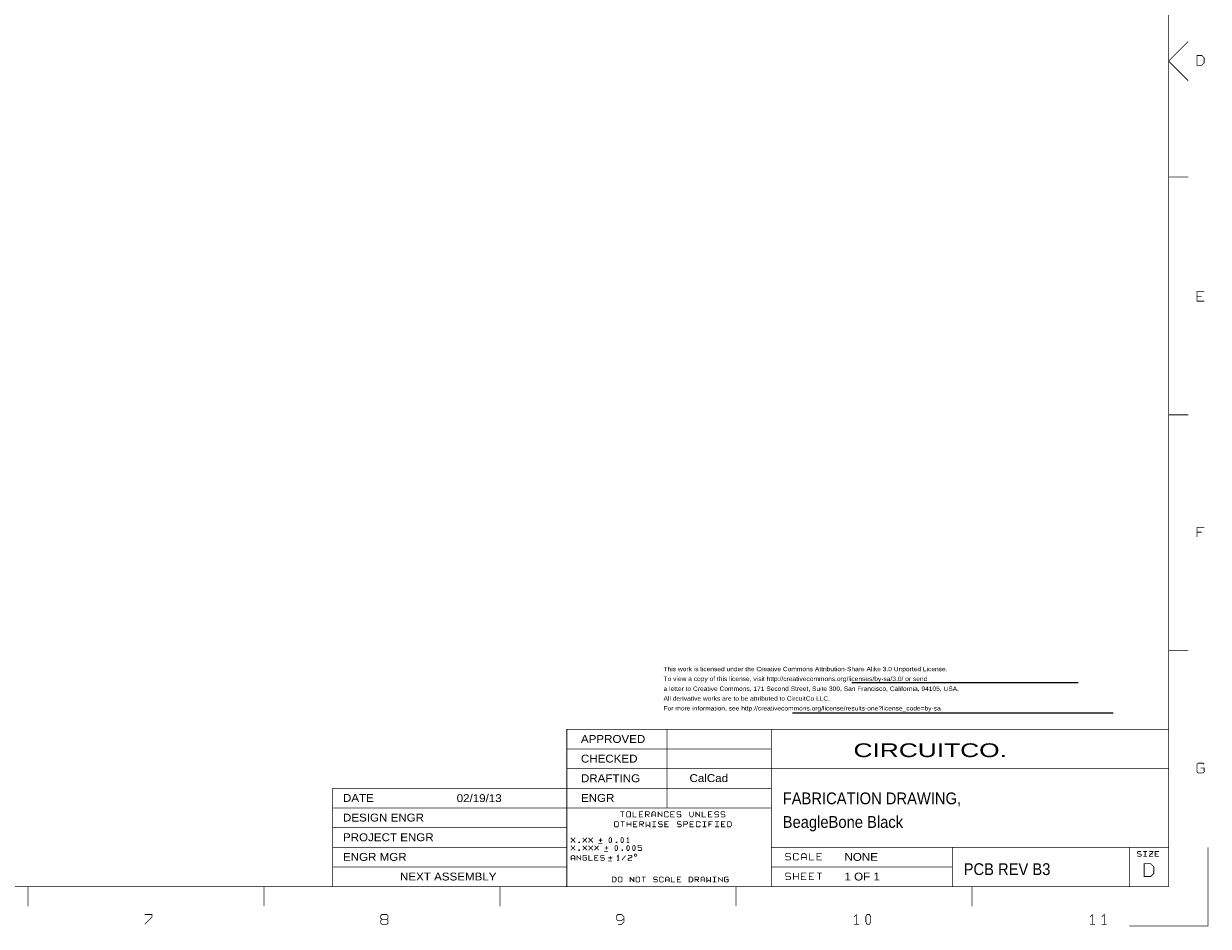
# Model space of a CAD drawing. Extents: x -14005 to 19505, y -9605 to 12407.
# Tile 6 of 7: x 4446 to 19505, y -9605 to 1875. Entities that reach past the tile are written whole.
import ezdxf

# ---------------------------------------------------------------- set-up
doc = ezdxf.new("R2010")
doc.units = 0
doc.header["$MEASUREMENT"] = 0
doc.layers.add('1', color=7, linetype='CONTINUOUS')

msp = doc.modelspace()

# ---------------------------------------------------------------- linework, layer by layer
at = {"layer": '1', "const_width": 10}
for points in [[(19000, -9100), (19000, 11900)], [(19250, 1650), (19000, 1400), (19250, 1150)], [(19250, -75), (19000, -75)], [(19453, -1654), (19360, -1654), (19360, -1530), (19453, -1530)], [(19360, -1592), (19422, -1592)], [(19250, -3100), (19000, -3100)], [(19453, -4530), (19360, -4530), (19360, -4654)], [(19360, -4592), (19422, -4592)], [(19250, -6100), (19000, -6100)], [(12625, -7100), (13950, -7100), (13950, -7600), (12625, -7600), (12625, -7100), (11350, -7100), (11350, -9100)], [(19000, -7100), (13950, -7100)], [(11350, -7350), (12850, -7350), (13950, -7350)], [(19453, -7546), (19438, -7530), (19376, -7530), (19360, -7546), (19360, -7639), (19376, -7654), (19438, -7654), (19453, -7639), (19453, -7592), (19407, -7592)], [(11350, -7600), (12625, -7600)], [(12625, -7850), (12625, -7600)], [(13950, -9100), (13950, -7600), (19000, -7600)], [(19000, -7650), (19000, -7600)], [(13950, -7850), (11350, -7850), (8375, -7850), (8375, -9100)], [(12625, -7850), (12625, -8100)], [(13950, -8100), (11350, -8100), (8375, -8100)], [(12031, -8148), (12055, -8148), (12055, -8214)], [(12080, -8148), (12031, -8148)], [(12036, -8273), (12060, -8273), (12060, -8339)], [(12085, -8273), (12036, -8273)], [(12116, -8273), (12116, -8339)], [(12165, -8339), (12165, -8273)], [(12240, -8214), (12191, -8214), (12191, -8148)], [(12245, -8339), (12196, -8339), (12196, -8273), (12245, -8273)], [(12320, -8214), (12271, -8214), (12271, -8148), (12320, -8148)], [(12271, -8181), (12304, -8181)], [(12276, -8306), (12317, -8306), (12325, -8298), (12325, -8281), (12317, -8273), (12276, -8273), (12276, -8339)], [(12351, -8181), (12392, -8181), (12400, -8173), (12400, -8156), (12392, -8148), (12351, -8148), (12351, -8214)], [(12405, -8273), (12405, -8339), (12380, -8314), (12356, -8339), (12356, -8273)], [(12367, -8181), (12400, -8214)], [(12431, -8214), (12431, -8164), (12447, -8148), (12464, -8148), (12480, -8164), (12480, -8214)], [(12480, -8189), (12431, -8189)], [(12436, -8273), (12485, -8273)], [(12460, -8273), (12460, -8339)], [(12511, -8148), (12511, -8214)], [(12511, -8156), (12560, -8206)], [(12516, -8331), (12524, -8339), (12557, -8339), (12565, -8331), (12565, -8314), (12557, -8306), (12524, -8306), (12516, -8298), (12516, -8281), (12524, -8273), (12557, -8273), (12565, -8281)], [(12560, -8214), (12560, -8148)], [(12640, -8197), (12640, -8206), (12632, -8214), (12599, -8214), (12591, -8206), (12591, -8156), (12599, -8148), (12632, -8148), (12640, -8156), (12640, -8164)], [(12645, -8339), (12596, -8339), (12596, -8273), (12645, -8273)], [(12720, -8214), (12671, -8214), (12671, -8148), (12720, -8148)], [(12671, -8181), (12704, -8181)], [(12751, -8206), (12759, -8214), (12792, -8214), (12800, -8206), (12800, -8189), (12792, -8181), (12759, -8181), (12751, -8173), (12751, -8156), (12759, -8148), (12792, -8148), (12800, -8156)], [(12805, -8281), (12797, -8273), (12764, -8273), (12756, -8281), (12756, -8298), (12764, -8306), (12797, -8306), (12805, -8314), (12805, -8331), (12797, -8339), (12764, -8339), (12756, -8331)], [(12836, -8306), (12877, -8306), (12885, -8298), (12885, -8281), (12877, -8273), (12836, -8273), (12836, -8339)], [(12911, -8148), (12911, -8197), (12927, -8214), (12944, -8214), (12960, -8197), (12960, -8148)], [(12965, -8273), (12916, -8273), (12916, -8339), (12965, -8339)], [(12991, -8148), (12991, -8214)], [(13040, -8206), (12991, -8156)], [(13045, -8322), (13045, -8331), (13037, -8339), (13004, -8339), (12996, -8331), (12996, -8281), (13004, -8273), (13037, -8273), (13045, -8281), (13045, -8289)], [(13040, -8214), (13040, -8148)], [(13071, -8148), (13071, -8214), (13120, -8214)], [(13076, -8273), (13125, -8273)], [(13100, -8339), (13100, -8273)], [(13200, -8214), (13151, -8214), (13151, -8148), (13200, -8148)], [(13151, -8181), (13184, -8181)], [(13205, -8273), (13156, -8273), (13156, -8339)], [(13231, -8206), (13239, -8214), (13272, -8214), (13280, -8206), (13280, -8189), (13272, -8181), (13239, -8181), (13231, -8173), (13231, -8156), (13239, -8148), (13272, -8148), (13280, -8156)], [(13236, -8273), (13285, -8273)], [(13260, -8339), (13260, -8273)], [(13311, -8206), (13319, -8214), (13352, -8214), (13360, -8206), (13360, -8189), (13352, -8181), (13319, -8181), (13311, -8173), (13311, -8156), (13319, -8148), (13352, -8148), (13360, -8156)], [(13365, -8273), (13316, -8273), (13316, -8339), (13365, -8339)], [(8375, -8350), (11350, -8350)], [(12116, -8306), (12165, -8306)], [(12196, -8306), (12229, -8306)], [(12325, -8339), (12292, -8306)], [(12436, -8339), (12485, -8339)], [(12596, -8306), (12629, -8306)], [(12949, -8306), (12916, -8306)], [(13125, -8339), (13076, -8339)], [(13156, -8306), (13189, -8306)], [(13285, -8339), (13236, -8339)], [(13349, -8306), (13316, -8306)], [(11452, -8540), (11452, -8532), (11405, -8485), (11405, -8478)], [(11452, -8478), (11452, -8485), (11405, -8532), (11405, -8540)], [(11405, -8578), (11405, -8585), (11452, -8632), (11452, -8640)], [(11405, -8640), (11405, -8632), (11452, -8585)], [(11452, -8585), (11452, -8578)], [(11602, -8540), (11602, -8532), (11555, -8485), (11555, -8478)], [(11602, -8478), (11602, -8485), (11555, -8532), (11555, -8540)], [(11555, -8640), (11555, -8632), (11602, -8585), (11602, -8578)], [(11555, -8578), (11555, -8585), (11602, -8632), (11602, -8640)], [(11630, -8540), (11630, -8532), (11677, -8485), (11677, -8478)], [(11677, -8540), (11677, -8532), (11630, -8485), (11630, -8478)], [(11630, -8578), (11630, -8585), (11677, -8632), (11677, -8640)], [(11630, -8640), (11630, -8632), (11677, -8585), (11677, -8578)], [(11705, -8640), (11705, -8632), (11752, -8585), (11752, -8578)], [(11705, -8578), (11705, -8585), (11752, -8632), (11752, -8640)], [(11800, -8550), (11750, -8550)], [(11755, -8509), (11802, -8509)], [(11778, -8532), (11778, -8485)], [(11853, -8632), (11853, -8585)], [(12128, -8540), (12128, -8478), (12113, -8493)], [(12113, -8540), (12144, -8540)], [(12255, -8632), (12263, -8640), (12294, -8640), (12302, -8632), (12302, -8609), (12294, -8601), (12255, -8601), (12255, -8578), (12302, -8578)], [(8375, -8600), (11350, -8600)], [(11452, -8765), (11452, -8718), (11436, -8703), (11421, -8703), (11405, -8718), (11405, -8765)], [(11480, -8703), (11480, -8765)], [(11527, -8757), (11480, -8710)], [(11527, -8765), (11527, -8703)], [(11602, -8710), (11594, -8703), (11563, -8703), (11555, -8710), (11555, -8757), (11563, -8765), (11594, -8765), (11602, -8757), (11602, -8734), (11578, -8734)], [(11677, -8765), (11630, -8765), (11630, -8703)], [(11752, -8765), (11705, -8765), (11705, -8703), (11752, -8703)], [(11736, -8734), (11705, -8734)], [(11827, -8710), (11819, -8703), (11788, -8703), (11780, -8710), (11780, -8726), (11788, -8734), (11819, -8734), (11827, -8741), (11827, -8757), (11819, -8765), (11788, -8765), (11780, -8757)], [(11875, -8650), (11825, -8650)], [(11830, -8609), (11877, -8609)], [(11880, -8734), (11927, -8734)], [(11903, -8757), (11903, -8710)], [(11988, -8718), (12003, -8703), (12003, -8765)], [(12055, -8765), (12055, -8757), (12094, -8710), (12094, -8703)], [(12130, -8710), (12138, -8703), (12169, -8703), (12177, -8710), (12177, -8726), (12169, -8734), (12146, -8734), (12130, -8749), (12130, -8765), (12177, -8765)], [(13950, -8600), (16250, -8600)], [(14194, -8689), (14184, -8678), (14142, -8678), (14132, -8689), (14132, -8709), (14142, -8720), (14184, -8720), (14194, -8730), (14194, -8751), (14184, -8761), (14142, -8761), (14132, -8751)], [(14294, -8740), (14294, -8751), (14284, -8761), (14242, -8761), (14232, -8751), (14232, -8689), (14242, -8678), (14284, -8678), (14294, -8689), (14294, -8699)], [(14394, -8761), (14394, -8699), (14373, -8678), (14353, -8678), (14332, -8699), (14332, -8761)], [(14332, -8730), (14394, -8730)], [(14494, -8761), (14432, -8761), (14432, -8678)], [(14594, -8761), (14532, -8761), (14532, -8678), (14594, -8678)], [(14532, -8720), (14573, -8720)], [(16250, -9100), (16250, -8600), (18500, -8600)], [(19500, -8600), (19500, -9600), (18500, -9600)], [(19000, -8600), (18500, -8600), (18500, -9100)], [(18652, -8660), (18644, -8653), (18613, -8653), (18605, -8660), (18605, -8676), (18613, -8684), (18644, -8684), (18652, -8691), (18652, -8707), (18644, -8715), (18613, -8715), (18605, -8707)], [(18680, -8653), (18727, -8653)], [(18680, -8715), (18727, -8715)], [(18703, -8715), (18703, -8653)], [(18755, -8653), (18802, -8653), (18802, -8660), (18755, -8707), (18755, -8715), (18802, -8715)], [(18802, -8684), (18755, -8684)], [(18877, -8653), (18830, -8653), (18830, -8715), (18877, -8715)], [(18861, -8684), (18830, -8684)], [(11350, -8850), (8375, -8850)], [(11405, -8741), (11452, -8741)], [(11925, -8775), (11875, -8775)], [(12019, -8765), (11988, -8765)], [(16250, -8850), (13950, -8850)], [(12155, -9040), (12155, -8978)], [(12155, -8985), (12202, -9032)], [(12202, -9040), (12202, -8978)], [(12328, -9040), (12328, -8978), (12305, -8978), (12352, -8978)], [(12502, -8985), (12494, -8978), (12463, -8978), (12455, -8985), (12455, -9001), (12463, -9009), (12494, -9009), (12502, -9016), (12502, -9032), (12494, -9040), (12463, -9040), (12455, -9032)], [(12577, -9024), (12577, -9032), (12569, -9040), (12538, -9040), (12530, -9032), (12530, -8985), (12538, -8978), (12569, -8978), (12577, -8985), (12577, -8993)], [(12652, -9040), (12652, -8993), (12636, -8978), (12621, -8978), (12605, -8993), (12605, -9040)], [(12605, -9016), (12652, -9016)], [(12727, -9040), (12680, -9040), (12680, -8978)], [(12802, -8978), (12755, -8978), (12755, -9040), (12802, -9040)], [(12755, -9009), (12786, -9009)], [(12980, -9040), (12980, -8978), (13019, -8978), (13027, -8985), (13027, -9001), (13019, -9009), (12980, -9009)], [(12996, -9009), (13027, -9040)], [(13055, -9040), (13055, -8993), (13071, -8978), (13086, -8978), (13102, -8993), (13102, -9040)], [(13102, -9016), (13055, -9016)], [(13130, -8978), (13130, -9040), (13153, -9016), (13177, -9040), (13177, -8978)], [(13205, -8978), (13252, -8978)], [(13205, -9040), (13252, -9040)], [(13228, -8978), (13228, -9040)], [(13280, -9040), (13280, -8978)], [(13280, -8985), (13327, -9032)], [(13327, -9040), (13327, -8978)], [(13402, -8985), (13394, -8978), (13363, -8978), (13355, -8985), (13355, -9032), (13363, -9040), (13394, -9040), (13402, -9032), (13402, -9009), (13378, -9009)], [(14194, -8939), (14184, -8928), (14142, -8928), (14132, -8939), (14132, -8959), (14142, -8970), (14184, -8970), (14194, -8980), (14194, -9001), (14184, -9011), (14142, -9011), (14132, -9001)], [(14232, -9011), (14232, -8928)], [(14232, -8970), (14294, -8970)], [(14294, -9011), (14294, -8928)], [(14394, -8928), (14332, -8928), (14332, -9011), (14394, -9011)], [(14332, -8970), (14373, -8970)], [(14494, -9011), (14432, -9011), (14432, -8928), (14494, -8928)], [(14432, -8970), (14473, -8970)], [(14532, -8928), (14563, -8928), (14563, -9011)], [(14594, -8928), (14532, -8928)], [(19000, -9100), (-13500, -9100)], [(4500, -9100), (4500, -9350)], [(7500, -9350), (7500, -9100)], [(10500, -9100), (10500, -9350)], [(13500, -9100), (13500, -9350)], [(13950, -9100), (14000, -9100)], [(16500, -9350), (16500, -9100)], [(5985, -9579), (6078, -9486), (6078, -9455), (5985, -9455)], [(9001, -9517), (8985, -9502), (8985, -9471), (9001, -9455), (9063, -9455), (9078, -9471), (9078, -9502), (9063, -9517), (9078, -9533), (9078, -9564), (9063, -9579), (9001, -9579), (8985, -9564), (8985, -9533), (9001, -9517), (9063, -9517)], [(12078, -9502), (12047, -9533), (12001, -9533), (11985, -9517), (11985, -9471), (12001, -9455), (12047, -9455), (12078, -9486), (12078, -9502), (12078, -9548), (12047, -9579), (12001, -9579)], [(15032, -9579), (15032, -9455), (15001, -9486)], [(18001, -9486), (18032, -9455), (18032, -9579)], [(18182, -9579), (18182, -9455), (18151, -9486)], [(15063, -9579), (15001, -9579)], [(18001, -9579), (18063, -9579)], [(18151, -9579), (18213, -9579)]]:
    msp.add_lwpolyline(points, dxfattribs=at)
for points in [[(19360, 1346), (19422, 1346), (19453, 1377), (19453, 1439), (19422, 1470), (19360, 1470)], [(11956, -8331), (11964, -8339), (11997, -8339), (12005, -8331), (12005, -8281), (11997, -8273), (11964, -8273), (11956, -8281)], [(12111, -8206), (12119, -8214), (12152, -8214), (12160, -8206), (12160, -8156), (12152, -8148), (12119, -8148), (12111, -8156)], [(13396, -8339), (13429, -8339), (13445, -8322), (13445, -8289), (13429, -8273), (13396, -8273)], [(11503, -8540), (11511, -8540), (11511, -8532), (11503, -8532)], [(11896, -8540), (11888, -8524), (11888, -8493), (11896, -8478), (11911, -8478), (11919, -8493), (11919, -8524), (11911, -8540)], [(11971, -8640), (11963, -8624), (11963, -8593), (11971, -8578), (11986, -8578), (11994, -8593), (11994, -8624), (11986, -8640)], [(11978, -8540), (11986, -8540), (11986, -8532), (11978, -8532)], [(12046, -8540), (12038, -8524), (12038, -8493), (12046, -8478), (12061, -8478), (12069, -8493), (12069, -8524), (12061, -8540)], [(12121, -8640), (12113, -8624), (12113, -8593), (12121, -8578), (12136, -8578), (12144, -8593), (12144, -8624), (12136, -8640)], [(12196, -8640), (12188, -8624), (12188, -8593), (12196, -8578), (12211, -8578), (12219, -8593), (12219, -8624), (12211, -8640)], [(11503, -8640), (11511, -8640), (11511, -8632), (11503, -8632)], [(12053, -8640), (12061, -8640), (12061, -8632), (12053, -8632)], [(12240, -8700), (12238, -8692), (12233, -8687), (12225, -8685), (12218, -8687), (12212, -8692), (12210, -8700), (12212, -8707), (12218, -8713), (12225, -8715), (12233, -8713), (12238, -8707)], [(18689, -8972), (18771, -8972), (18813, -8931), (18813, -8848), (18771, -8807), (18689, -8807)], [(11930, -9040), (11961, -9040), (11977, -9024), (11977, -8993), (11961, -8978), (11930, -8978)], [(12005, -9032), (12013, -9040), (12044, -9040), (12052, -9032), (12052, -8985), (12044, -8978), (12013, -8978), (12005, -8985)], [(12230, -9032), (12238, -9040), (12269, -9040), (12277, -9032), (12277, -8985), (12269, -8978), (12238, -8978), (12230, -8985)], [(12905, -9040), (12936, -9040), (12952, -9024), (12952, -8993), (12936, -8978), (12905, -8978)], [(15166, -9579), (15151, -9548), (15151, -9486), (15166, -9455), (15197, -9455), (15213, -9486), (15213, -9548), (15197, -9579)]]:
    msp.add_lwpolyline(points, close=True, dxfattribs=at)
at = {"layer": '1'}
for points in [[(17850, -6510), (14975, -6510)], [(14220, -6890), (18295, -6890)]]:
    msp.add_lwpolyline(points, dxfattribs=at)

# ---------------------------------------------------------------- texts
for s, height, width, p in [('This work is licensed under the Creative Commons Attribution-Share Alike 3.0 Unported License.', 55, 1.145455, (12580, -6360)), ('To view a copy of this license, visit http://creativecommons.org/licenses/by-sa/3.0/ or send', 55, 1.145455, (12580, -6485)), ('a letter to Creative Commons, 171 Second Street, Suite 300, San Francisco, California, 94105, USA.', 55, 1.145455, (12580, -6610)), ('All derivative works are to be attributed to CircuitCo LLC.', 55, 1.145455, (12580, -6735)), ('For more information, see http://creativecommons.org/license/results-one?license_code=by-sa', 55, 1.145455, (12580, -6860)), ('APPROVED', 100, 1.1, (11530.1, -7272.1)), ('CIRCUITCO.', 175, 1.428571, (14994.9, -7452.9)), ('CHECKED', 100, 1.1, (11530.1, -7522.1)), ('DRAFTING', 100, 1.1, (11530.1, -7772.1)), ('CalCad', 100, 1.1, (12910, -7770)), ('DATE', 100, 1.1, (8505.1, -8022.1)), ('02/19/13', 100, 1.1, (9950, -8025)), ('ENGR', 100, 1.1, (11530.1, -8022.1)), ('FABRICATION DRAWING,', 150, 0.933333, (14094.9, -8052.9)), ('DESIGN ENGR', 100, 1.1, (8505.1, -8272.1)), ('BeagleBone Black', 150, 0.933333, (14094.9, -8352.9)), ('PROJECT ENGR', 100, 1.1, (8505.1, -8522.1)), ('ENGR MGR', 100, 1.1, (8505.1, -8772.1)), ('NONE', 100, 1.1, (14880.1, -8772.1)), ('PCB REV B3', 150, 0.933333, (16394.9, -8952.9)), ('NEXT ASSEMBLY', 100, 1.1, (9230.1, -9022.1)), ('1 OF 1', 100, 1.1, (14880.1, -9022.1))]:
    msp.add_text(s, height=height, dxfattribs=dict(at, width=width)).set_placement(p)

doc.saveas('drawing.dxf')
